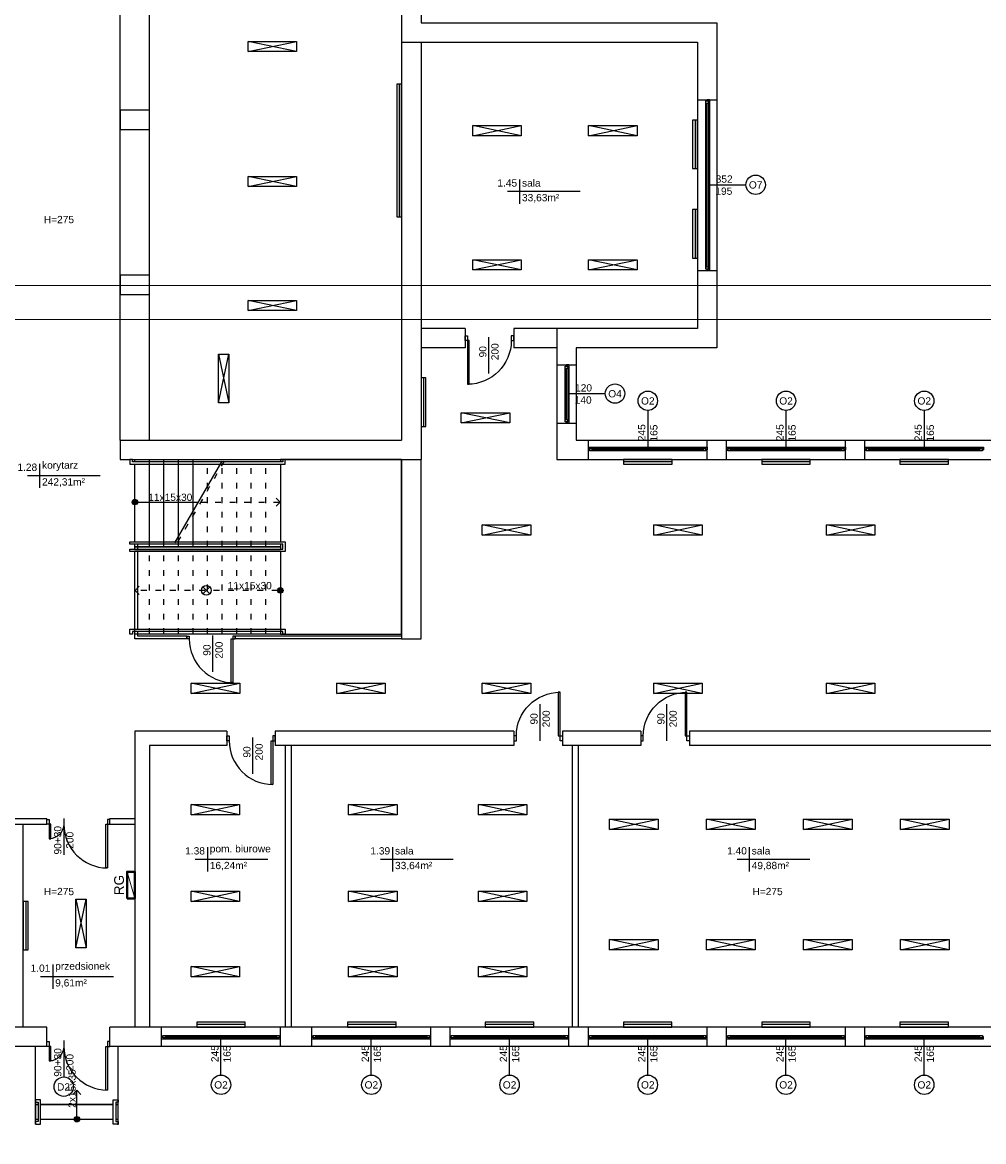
# Model space of a CAD drawing. Header units: millimetres. Extents: x -2994 to 13921, y -9859 to 2415.
# Tile 20 of 47: x 1634 to 3616, y -2039 to 268. Entities that reach past the tile are written whole.
import ezdxf
from ezdxf.enums import TextEntityAlignment as Align

# ---------------------------------------------------------------- set-up
doc = ezdxf.new("R2010")
doc.units = ezdxf.units.MM
doc.linetypes.add('ACAD_ISO03W100', pattern=[30, 12, -18])
doc.layers.add('A_sc_istn', color=253, linetype='Continuous', true_color=0x828282)
doc.layers.add('IE_OPISY_ogólne', color=7, linetype='Continuous', lineweight=30)
doc.layers.add('IE_SIŁA_Tablice', color=202, linetype='Continuous', lineweight=40)
doc.styles.add('GENERATED_STYLE_1', font='arial.ttf')
doc.styles.get("Standard").update_dxf_attribs({"font": 'arial.ttf'})
doc.linetypes.add('TRACKS', pattern='A,0.15,[130,ltypeshp.shx,S=0.25,R=0,X=0,Y=0],0.15', length=0.3)
doc.linetypes.add('ZIGZAG', pattern='A,0.0001,-0.2,[131,ltypeshp.shx,S=0.2,R=0,X=-0.2,Y=0],-0.4,[131,ltypeshp.shx,S=0.2,R=180,X=0.2,Y=0],-0.2', length=0.8001)

# ---------------------------------------------------------------- blocks, each defined once
blk = doc.blocks.new('*U29')
blk.add_lwpolyline([(90, 105), (390, 105), (390, -75), (90, -75)], close=True)
blk.add_wipeout([(80, 285), (85, 285), (85, 280), (395, 280), (395, 285), (400, 285), (400, 275), (80, 275)])
for points in [[(-160, 285), (-160, -75), (90, -75), (90, 285)], [(80, 285), (85, 285), (85, 280), (395, 280), (395, 285), (400, 285), (400, 275), (80, 275)], [(90, 285), (390, 285), (390, 105), (90, 105)]]:
    blk.add_lwpolyline(points, close=True)
for points in [[(400, 115), (400, 110), (85, 110), (85, 100), (400, 100), (400, 95), (80, 95), (80, 115)], [(80, -75), (85, -75), (85, -70), (395, -70), (395, -75), (400, -75), (400, -65), (80, -65)]]:
    blk.add_wipeout(points)
for points in [[(400, 110), (85, 110), (85, 100), (400, 100), (400, 95), (80, 95), (80, 115), (400, 115)], [(80, -75), (85, -75), (85, -70), (395, -70), (395, -75), (400, -75), (400, -65), (80, -65)]]:
    blk.add_lwpolyline(points, close=True)
blk = doc.blocks.new('*U41')
h = blk.add_hatch(color=256)
h.dxf.hatch_style = 1
h.paths.add_polyline_path([(5.6, 0, 1), (-5.6, 0, 1)])
at = {"linetype": 'ACAD_ISO03W100', "lineweight": 15}
for q in [(-289, 10.6), (-289, -10.6)]:
    blk.add_line((-299.6, 0), q, dxfattribs=at)
at = {"linetype": 'ACAD_ISO03W100'}
blk.add_line((-135.6, 0), (-299.6, 0), dxfattribs=at)
blk.add_line((-5.6, 0), (-130.6, 0))
blk.add_lwpolyline([(-184.2, -84.2), (-87, 84.2)], dxfattribs=at)
blk.add_lwpolyline([(-179.2, -84.2), (-82, 84.2)])
at = {"ltscale": 100}
blk.add_circle((0, 0), 5.61, dxfattribs=at)
blk.add_attdef('OPIS_SCHODÓW', text='', height=15, rotation=180).set_placement((-73.1, -10), align=Align.MIDDLE_CENTER)
blk = doc.blocks.new('*U42')
h = blk.add_hatch(color=256)
h.dxf.hatch_style = 1
h.paths.add_polyline_path([(5.6, 0, 1), (-5.6, 0, 1)])
at = {"linetype": 'ACAD_ISO03W100', "lineweight": 15}
for q in [(-289, 10.6), (-289, -10.6)]:
    blk.add_line((-299.6, 0), q, dxfattribs=at)
at = {"linetype": 'ACAD_ISO03W100'}
blk.add_line((-5.6, 0), (-299.6, 0), dxfattribs=at)
at = {"ltscale": 100}
blk.add_circle((0, 0), 5.61, dxfattribs=at)
blk.add_attdef('OPIS_SCHODÓW', text='', height=15).set_placement((-63.1, 10), align=Align.MIDDLE_CENTER)
blk = doc.blocks.new('*U31')
for p, q in [((-95, 20), (-100, 20)), ((-100, 15), (-97.5, 15)), ((-97.5, 15), (-97.5, 17.5)), ((-97.5, 17.5), (-95, 17.5)), ((-92.5, 17.5), (-97.5, 17.5)), ((-97.5, 17.5), (-97.5, 12.5)), ((-97.5, 12.5), (-92.5, 12.5)), ((-95, 17.5), (-95, 20)), ((140, 20), (-95, 20)), ((-92.5, 12.5), (-92.5, 17.5)), ((137.5, 17.5), (-92.5, 17.5)), ((-92.5, 15), (137.5, 15)), ((-92.5, 12.5), (137.5, 12.5)), ((-92.5, 12.5), (137.5, 12.5)), ((142.5, 17.5), (137.5, 17.5)), ((137.5, 17.5), (137.5, 12.5)), ((137.5, 12.5), (142.5, 12.5)), ((145, 20), (140, 20)), ((140, 20), (140, 17.5)), ((140, 17.5), (142.5, 17.5)), ((142.5, 17.5), (142.5, 15)), ((142.5, 12.5), (142.5, 17.5)), ((142.5, 15), (145, 15))]:
    blk.add_line(p, q)
for points in [[(-100, 20), (-100, 15), (-97.5, 15)], [(145, 20), (145, 15), (142.5, 15)]]:
    blk.add_lwpolyline(points)
blk = doc.blocks.new('*U16')
blk.add_lwpolyline([(75, 0), (0, 0)])
for tag, p in [('S', (30, 5)), ('H', (30, -20))]:
    blk.add_attdef(tag, text='', height=15).set_placement(p, align=Align.CENTER)
blk = doc.blocks.new('*U15')
blk.add_lwpolyline([(75, 0), (0, 0)])
for tag, p in [('H', (30, 20)), ('S', (30, -5))]:
    blk.add_attdef(tag, text='', height=15, rotation=180).set_placement(p, align=Align.CENTER)
blk = doc.blocks.new('*U33')
for p, q in [((-148.5, 20), (-153.5, 20)), ((-153.5, 15), (-151, 15)), ((-151, 15), (-151, 17.5)), ((-151, 17.5), (-148.5, 17.5)), ((-146, 17.5), (-151, 17.5)), ((-151, 17.5), (-151, 12.5)), ((-151, 12.5), (-146, 12.5)), ((-148.5, 17.5), (-148.5, 20)), ((193.5, 20), (-148.5, 20)), ((-146, 12.5), (-146, 17.5)), ((191, 17.5), (-146, 17.5)), ((-146, 15), (191, 15)), ((-146, 12.5), (191, 12.5)), ((-146, 12.5), (191, 12.5)), ((196, 17.5), (191, 17.5)), ((191, 17.5), (191, 12.5)), ((191, 12.5), (196, 12.5)), ((198.5, 20), (193.5, 20)), ((193.5, 20), (193.5, 17.5)), ((193.5, 17.5), (196, 17.5)), ((196, 17.5), (196, 15)), ((196, 12.5), (196, 17.5)), ((196, 15), (198.5, 15))]:
    blk.add_line(p, q)
for points in [[(-153.5, 20), (-153.5, 15), (-151, 15)], [(198.5, 20), (198.5, 15), (196, 15)]]:
    blk.add_lwpolyline(points)
blk = doc.blocks.new('*U39')
blk.add_arc((0, 0), 900, 0, 90)
blk.add_wipeout([(0, 900), (35, 900), (35, 0), (0, 0)])
blk.add_wipeout([(0, 900), (35, 900), (35, 0), (0, 0)])
blk.add_wipeout([(0, 900), (35, 900), (35, 0), (0, 0)])
for points in [[(35, 900), (35, 0), (0, 0), (0, 900)], [(-50, -100), (0, -100), (0, 0), (-50, 0)]]:
    blk.add_lwpolyline(points, close=True)
blk = doc.blocks.new('*U35')
blk.add_arc((0, 0), 300, 0, 90)
blk.add_wipeout([(0, 300), (35, 300), (35, 0), (0, 0)])
blk.add_wipeout([(0, 300), (35, 300), (35, 0), (0, 0)])
blk.add_wipeout([(0, 300), (35, 300), (35, 0), (0, 0)])
for points in [[(35, 300), (35, 0), (0, 0), (0, 300)], [(-50, -100), (0, -100), (0, 0), (-50, 0)]]:
    blk.add_lwpolyline(points, close=True)
blk = doc.blocks.new('*U26')
for points in [[(35, 900), (35, 0), (0, 0), (0, 900)], [(-50, -100), (0, -100), (0, 0), (-50, 0)], [(950, 0), (950, -100), (900, -100), (900, 0)]]:
    blk.add_lwpolyline(points, close=True)
blk.add_arc((0, 0), 900, 0, 90)
blk = doc.blocks.new('*U27')
for p, q in [((-32.5, 20), (-37.5, 20)), ((-37.5, 15), (-35, 15)), ((-35, 15), (-35, 17.5)), ((-35, 17.5), (-32.5, 17.5)), ((-30, 17.5), (-35, 17.5)), ((-35, 17.5), (-35, 12.5)), ((-35, 12.5), (-30, 12.5)), ((-32.5, 17.5), (-32.5, 20)), ((77.5, 20), (-32.5, 20)), ((-30, 12.5), (-30, 17.5)), ((75, 17.5), (-30, 17.5)), ((-30, 15), (75, 15)), ((-30, 12.5), (75, 12.5)), ((-30, 12.5), (75, 12.5)), ((80, 17.5), (75, 17.5)), ((75, 17.5), (75, 12.5)), ((75, 12.5), (80, 12.5)), ((82.5, 20), (77.5, 20)), ((77.5, 20), (77.5, 17.5)), ((77.5, 17.5), (80, 17.5)), ((80, 17.5), (80, 15)), ((80, 12.5), (80, 17.5)), ((80, 15), (82.5, 15))]:
    blk.add_line(p, q)
for points in [[(-37.5, 20), (-37.5, 15), (-35, 15)], [(82.5, 20), (82.5, 15), (80, 15)]]:
    blk.add_lwpolyline(points)
blk = doc.blocks.new('*U49')
for points in [[(35, 900), (35, 0), (0, 0), (0, 900)], [(-50, -60), (0, -60), (0, 0), (-50, 0)], [(950, 0), (950, -60), (900, -60), (900, 0)]]:
    blk.add_lwpolyline(points, close=True)
blk.add_arc((0, 0), 900, 0, 90)
blk = doc.blocks.new('*U54')
for points in [[(90, 135), (90, -35), (90, -35), (90, 135)], [(90, 135), (120, 135), (120, -35), (90, -35)]]:
    blk.add_lwpolyline(points, close=True)
for points in [[(80, 135), (85, 135), (85, 130), (125, 130), (125, 135), (130, 135), (130, 125), (80, 125)], [(80, -35), (85, -35), (85, -30), (125, -30), (125, -35), (130, -35), (130, -25), (80, -25)]]:
    blk.add_wipeout(points)
for points in [[(80, 135), (85, 135), (85, 130), (125, 130), (125, 135), (130, 135), (130, 125), (80, 125)], [(80, -35), (85, -35), (85, -30), (125, -30), (125, -35), (130, -35), (130, -25), (80, -25)]]:
    blk.add_lwpolyline(points, close=True)
blk = doc.blocks.new('*U53')
h = blk.add_hatch(color=256)
h.dxf.hatch_style = 1
h.paths.add_polyline_path([(5.6, 0, 1), (-5.6, 0, 1)])
at = {"linetype": 'ACAD_ISO03W100', "lineweight": 15}
for q in [(-49, 10.6), (-49, -10.6)]:
    blk.add_line((-59.6, 0), q, dxfattribs=at)
blk.add_line((-5.6, 0), (-59.6, 0))
at = {"ltscale": 100}
blk.add_circle((0, 0), 5.61, dxfattribs=at)
blk.add_attdef('OPIS_SCHODÓW', text='', height=15, rotation=180).set_placement((-63.1, -10), align=Align.MIDDLE_CENTER)

msp = doc.modelspace()

# ---------------------------------------------------------------- linework, layer by layer
at = {"layer": 'A_sc_istn'}
for points in [[(1436.04, 2186.9), (2576.04, 2186.9), (2576.04, 306.9), (2456.04, 306.9), (2456.04, 266.9), (3066.04, 266.9), (3066.04, -403.1), (2776.04, -403.1), (2776.04, -593.1), (4516.04, -593.1), (4516.04, -1318.6)], [(1436.04, 2146.9), (2536.04, 2146.9), (2536.04, 346.9), (2416.04, 346.9), (2416.04, 226.9), (3026.04, 226.9), (3026.04, -363.1), (2736.04, -363.1), (2736.04, -633.1), (4476.04, -633.1), (4476.04, -1318.6)], [(1836.04, -593.1), (1836.04, 306.9)], [(1896.04, -593.1), (1896.04, 306.9)], [(2099.446, 207.497), (2199.446, 228.71)], [(2199.446, 207.497), (2099.446, 228.71)], [(2416.04, 226.9), (2416.04, -593.1)], [(2456.04, 226.9), (2456.04, -633.1)], [(3026.04, 108.4), (3066.04, 108.4)], [(2562.64, 33.88), (2662.64, 55.093)], [(2662.64, 33.88), (2562.64, 55.093)], [(2801.436, 33.88), (2901.436, 55.093)], [(2901.436, 33.88), (2801.436, 55.093)], [(2099.446, -70.799), (2199.446, -49.586)], [(2199.446, -70.799), (2099.446, -49.586)], [(2659.22, -55.935), (2659.22, -105.935)], [(2784.22, -80.935), (2634.22, -80.935)], [(2562.64, -242.563), (2662.64, -221.349)], [(2662.64, -242.563), (2562.64, -221.349)], [(2801.436, -242.563), (2901.436, -221.349)], [(2901.436, -242.563), (2801.436, -221.349)], [(3026.047, -243.6), (3066.047, -243.6)], [(2099.446, -326.418), (2199.446, -305.205)], [(2199.446, -326.418), (2099.446, -305.205)], [(2547.137, -363.1), (2456.04, -363.1)], [(2547.137, -363.1), (2547.137, -403.1)], [(2736.04, -363.1), (2647.137, -363.1)], [(2647.137, -363.1), (2647.137, -403.1)], [(2547.137, -403.1), (2456.04, -403.1)], [(2736.04, -403.1), (2647.137, -403.1)], [(2038.515, -416.227), (2059.728, -516.227)], [(2038.515, -516.227), (2059.728, -416.227)], [(2736.04, -438.1), (2776.04, -438.1)], [(2538.867, -557.973), (2638.867, -536.76)], [(2638.867, -557.973), (2538.867, -536.76)], [(2736.04, -558.1), (2776.04, -558.1)], [(1836.04, -593.1), (2416.04, -593.1)], [(1836.04, -593.1), (1836.04, -633.1)], [(2801.04, -633.1), (2801.04, -593.1)], [(3046.04, -633.1), (3046.04, -593.1)], [(3086.04, -633.1), (3086.04, -593.1)], [(3331.04, -633.1), (3331.04, -593.1)], [(3371.04, -633.1), (3371.04, -593.1)], [(1669.667, -641.872), (1669.667, -691.872)], [(1836.04, -633.1), (2456.04, -633.1)], [(2416.04, -633.1), (2416.04, -1003.1), (2456.04, -1003.1), (2456.04, -633.1)], [(1794.667, -666.872), (1644.667, -666.872)], [(2582.253, -789.108), (2682.253, -767.895)], [(2682.253, -789.108), (2582.253, -767.895)], [(2935.976, -789.108), (3035.976, -767.895)], [(3035.976, -789.108), (2935.976, -767.895)], [(3291.95, -789.108), (3391.95, -767.895)], [(3391.95, -789.108), (3291.95, -767.895)], [(1973.197, -1003.1), (1866.04, -1003.1), (1866.04, -807.1)], [(1973.197, -997.1), (1872.04, -997.1), (1872.04, -807.1)], [(2416.04, -997.1), (2073.197, -997.1)], [(2416.04, -1003.1), (2073.197, -1003.1)], [(1982.253, -1115.551), (2082.253, -1094.337)], [(2082.253, -1115.551), (1982.253, -1094.337)], [(2282.253, -1115.551), (2382.253, -1094.337)], [(2382.253, -1115.551), (2282.253, -1094.337)], [(2582.253, -1115.551), (2682.253, -1094.337)], [(2682.253, -1115.551), (2582.253, -1094.337)], [(2935.976, -1115.551), (3035.976, -1094.337)], [(3035.976, -1115.551), (2935.976, -1094.337)], [(3291.95, -1115.551), (3391.95, -1094.337)], [(3391.95, -1115.551), (3291.95, -1094.337)], [(2055.63, -1193.1), (1866.04, -1193.1)], [(1866.04, -1193.1), (1866.04, -1803.1)], [(2055.63, -1193.1), (2055.63, -1223.1)], [(2647.63, -1193.1), (2155.63, -1193.1)], [(2155.63, -1193.1), (2155.63, -1223.1)], [(2647.63, -1193.1), (2647.63, -1223.1)], [(2909.337, -1193.1), (2747.63, -1193.1)], [(2747.63, -1193.1), (2747.63, -1223.1)], [(2909.337, -1193.1), (2909.337, -1223.1)], [(3663.693, -1193.1), (3009.337, -1193.1)], [(3009.337, -1193.1), (3009.337, -1223.1)], [(2055.63, -1223.1), (1896.04, -1223.1)], [(1896.04, -1223.1), (1896.04, -1803.1)], [(2647.63, -1223.1), (2155.63, -1223.1)], [(2176.04, -1223.1), (2176.04, -1803.1)], [(2188.04, -1223.1), (2188.04, -1803.1)], [(2909.337, -1223.1), (2747.63, -1223.1)], [(2768.04, -1223.1), (2768.04, -1803.1)], [(2780.04, -1223.1), (2780.04, -1803.1)], [(3663.693, -1223.1), (3009.337, -1223.1)], [(1981.935, -1365.766), (2081.935, -1344.553)], [(2081.935, -1365.766), (1981.935, -1344.553)], [(2306.84, -1365.766), (2406.84, -1344.553)], [(2406.84, -1365.766), (2306.84, -1344.553)], [(2574.27, -1365.766), (2674.27, -1344.553)], [(2674.27, -1365.766), (2574.27, -1344.553)], [(1548.04, -1373.1), (1684.54, -1373.1)], [(1814.54, -1373.1), (1866.04, -1373.1)], [(2844.838, -1395.947), (2944.838, -1374.734)], [(2944.838, -1395.947), (2844.838, -1374.734)], [(3044.838, -1395.947), (3144.838, -1374.734)], [(3144.838, -1395.947), (3044.838, -1374.734)], [(3244.838, -1395.947), (3344.838, -1374.734)], [(3344.838, -1395.947), (3244.838, -1374.734)], [(3444.838, -1395.947), (3544.838, -1374.734)], [(3544.838, -1395.947), (3444.838, -1374.734)], [(1548.04, -1385.1), (1684.54, -1385.1)], [(1636.04, -1803.1), (1636.04, -1385.1)], [(1814.54, -1385.1), (1866.04, -1385.1)], [(2015.53, -1432.636), (2015.53, -1482.636)], [(2397.405, -1432.636), (2397.405, -1482.636)], [(3132.88, -1432.636), (3132.88, -1482.636)], [(4516.04, -1458.6), (4516.04, -1843.1), (1814.54, -1843.1)], [(4476.04, -1458.6), (4476.04, -1803.1), (1814.54, -1803.1)], [(2140.53, -1457.636), (1990.53, -1457.636)], [(2522.405, -1457.636), (2372.405, -1457.636)], [(3257.88, -1457.636), (3107.88, -1457.636)], [(1744.28, -1539.815), (1765.493, -1639.815)], [(1744.28, -1639.815), (1765.493, -1539.815)], [(1981.935, -1544.062), (2081.935, -1522.848)], [(2081.935, -1544.062), (1981.935, -1522.848)], [(2306.84, -1544.062), (2406.84, -1522.848)], [(2406.84, -1544.062), (2306.84, -1522.848)], [(2574.27, -1544.062), (2674.27, -1522.848)], [(2674.27, -1544.062), (2574.27, -1522.848)], [(2844.838, -1644.053), (2944.838, -1622.84)], [(2944.838, -1644.053), (2844.838, -1622.84)], [(3044.838, -1644.053), (3144.838, -1622.84)], [(3144.838, -1644.053), (3044.838, -1622.84)], [(3244.838, -1644.053), (3344.838, -1622.84)], [(3344.838, -1644.053), (3244.838, -1622.84)], [(3444.838, -1644.053), (3544.838, -1622.84)], [(3544.838, -1644.053), (3444.838, -1622.84)], [(1696.794, -1674.523), (1696.794, -1724.523)], [(1981.935, -1699.681), (2081.935, -1678.468)], [(2081.935, -1699.681), (1981.935, -1678.468)], [(2306.84, -1699.681), (2406.84, -1678.468)], [(2406.84, -1699.681), (2306.84, -1678.468)], [(2574.27, -1699.681), (2674.27, -1678.468)], [(2674.27, -1699.681), (2574.27, -1678.468)], [(1821.794, -1699.523), (1671.794, -1699.523)], [(1684.54, -1803.1), (-64.46, -1803.1)], [(1684.54, -1843.1), (1684.54, -1803.1)], [(1814.54, -1843.1), (1814.54, -1803.1)], [(1921.04, -1843.1), (1921.04, -1803.1)], [(2166.04, -1843.1), (2166.04, -1803.1)], [(2231.04, -1843.1), (2231.04, -1803.1)], [(2476.04, -1843.1), (2476.04, -1803.1)], [(2516.04, -1843.1), (2516.04, -1803.1)], [(2761.04, -1843.1), (2761.04, -1803.1)], [(2801.04, -1843.1), (2801.04, -1803.1)], [(3046.04, -1843.1), (3046.04, -1803.1)], [(3086.04, -1843.1), (3086.04, -1803.1)], [(3331.04, -1843.1), (3331.04, -1803.1)], [(3371.04, -1843.1), (3371.04, -1803.1)], [(1684.54, -1843.1), (-64.46, -1843.1)]]:
    msp.add_lwpolyline(points, dxfattribs=at)
for points in [[(2099.446, 228.71), (2199.446, 228.71), (2199.446, 207.497), (2099.446, 207.497)], [(2406.04, 140.393), (2406.04, -133.081), (2416.04, -133.081), (2416.04, 140.393)], [(1836.04, 46.9), (1896.04, 46.9), (1896.04, 86.9), (1836.04, 86.9)], [(2562.64, 55.093), (2662.64, 55.093), (2662.64, 33.88), (2562.64, 33.88)], [(2801.436, 55.093), (2901.436, 55.093), (2901.436, 33.88), (2801.436, 33.88)], [(3016.04, 66.537), (3016.04, -33.463), (3026.04, -33.463), (3026.04, 66.537)], [(2099.446, -49.586), (2199.446, -49.586), (2199.446, -70.799), (2099.446, -70.799)], [(3016.04, -118.212), (3016.04, -218.212), (3026.04, -218.212), (3026.04, -118.212)], [(2562.64, -221.349), (2662.64, -221.349), (2662.64, -242.563), (2562.64, -242.563)], [(2801.436, -221.349), (2901.436, -221.349), (2901.436, -242.563), (2801.436, -242.563)], [(1836.04, -293.1), (1896.04, -293.1), (1896.04, -253.1), (1836.04, -253.1)], [(2099.446, -305.205), (2199.446, -305.205), (2199.446, -326.418), (2099.446, -326.418)], [(2059.728, -416.227), (2059.728, -516.227), (2038.515, -516.227), (2038.515, -416.227)], [(2456.04, -464.996), (2456.04, -564.996), (2466.04, -564.996), (2466.04, -464.996)], [(2538.867, -536.76), (2638.867, -536.76), (2638.867, -557.973), (2538.867, -557.973)], [(2973.541, -633.1), (2873.541, -633.1), (2873.541, -643.1), (2973.541, -643.1)], [(3258.541, -633.1), (3158.541, -633.1), (3158.541, -643.1), (3258.541, -643.1)], [(3543.541, -633.1), (3443.541, -633.1), (3443.541, -643.1), (3543.541, -643.1)], [(2582.253, -767.895), (2682.253, -767.895), (2682.253, -789.108), (2582.253, -789.108)], [(2935.976, -767.895), (3035.976, -767.895), (3035.976, -789.108), (2935.976, -789.108)], [(3291.95, -767.895), (3391.95, -767.895), (3391.95, -789.108), (3291.95, -789.108)], [(1982.253, -1094.337), (2082.253, -1094.337), (2082.253, -1115.551), (1982.253, -1115.551)], [(2282.253, -1094.337), (2382.253, -1094.337), (2382.253, -1115.551), (2282.253, -1115.551)], [(2582.253, -1094.337), (2682.253, -1094.337), (2682.253, -1115.551), (2582.253, -1115.551)], [(2935.976, -1094.337), (3035.976, -1094.337), (3035.976, -1115.551), (2935.976, -1115.551)], [(3291.95, -1094.337), (3391.95, -1094.337), (3391.95, -1115.551), (3291.95, -1115.551)], [(1981.935, -1344.553), (2081.935, -1344.553), (2081.935, -1365.766), (1981.935, -1365.766)], [(2306.84, -1344.553), (2406.84, -1344.553), (2406.84, -1365.766), (2306.84, -1365.766)], [(2574.27, -1344.553), (2674.27, -1344.553), (2674.27, -1365.766), (2574.27, -1365.766)], [(2844.838, -1374.734), (2944.838, -1374.734), (2944.838, -1395.947), (2844.838, -1395.947)], [(3044.838, -1374.734), (3144.838, -1374.734), (3144.838, -1395.947), (3044.838, -1395.947)], [(3244.838, -1374.734), (3344.838, -1374.734), (3344.838, -1395.947), (3244.838, -1395.947)], [(3444.838, -1374.734), (3544.838, -1374.734), (3544.838, -1395.947), (3444.838, -1395.947)], [(1636.04, -1544.1), (1636.04, -1644.1), (1646.04, -1644.1), (1646.04, -1544.1)], [(1765.493, -1539.815), (1765.493, -1639.815), (1744.28, -1639.815), (1744.28, -1539.815)], [(1981.935, -1522.848), (2081.935, -1522.848), (2081.935, -1544.062), (1981.935, -1544.062)], [(2306.84, -1522.848), (2406.84, -1522.848), (2406.84, -1544.062), (2306.84, -1544.062)], [(2574.27, -1522.848), (2674.27, -1522.848), (2674.27, -1544.062), (2574.27, -1544.062)], [(2844.838, -1622.84), (2944.838, -1622.84), (2944.838, -1644.053), (2844.838, -1644.053)], [(3044.838, -1622.84), (3144.838, -1622.84), (3144.838, -1644.053), (3044.838, -1644.053)], [(3244.838, -1622.84), (3344.838, -1622.84), (3344.838, -1644.053), (3244.838, -1644.053)], [(3444.838, -1622.84), (3544.838, -1622.84), (3544.838, -1644.053), (3444.838, -1644.053)], [(1981.935, -1678.468), (2081.935, -1678.468), (2081.935, -1699.681), (1981.935, -1699.681)], [(2306.84, -1678.468), (2406.84, -1678.468), (2406.84, -1699.681), (2306.84, -1699.681)], [(2574.27, -1678.468), (2674.27, -1678.468), (2674.27, -1699.681), (2574.27, -1699.681)], [(2093.54, -1793.1), (1993.54, -1793.1), (1993.54, -1803.1), (2093.54, -1803.1)], [(2404.773, -1793.1), (2304.773, -1793.1), (2304.773, -1803.1), (2404.773, -1803.1)], [(2688.54, -1793.1), (2588.54, -1793.1), (2588.54, -1803.1), (2688.54, -1803.1)], [(2973.54, -1793.1), (2873.54, -1793.1), (2873.54, -1803.1), (2973.54, -1803.1)], [(3258.54, -1793.1), (3158.54, -1793.1), (3158.54, -1803.1), (3258.54, -1803.1)], [(3543.54, -1793.1), (3443.54, -1793.1), (3443.54, -1803.1), (3543.54, -1803.1)]]:
    msp.add_lwpolyline(points, close=True, dxfattribs=at)
at = {"layer": 'A_sc_istn', "linetype": 'ZIGZAG', "ltscale": 20}
msp.add_lwpolyline([(2411.04, 140.393), (2411.04, -133.081)], dxfattribs=at)
at = {"layer": 'A_sc_istn', "linetype": 'TRACKS', "ltscale": 20}
for points in [[(3021.04, 66.537), (3021.04, -33.463)], [(3021.04, -118.212), (3021.04, -218.212)], [(2461.04, -464.996), (2461.04, -564.996)], [(2973.541, -638.1), (2873.541, -638.1)], [(3258.541, -638.1), (3158.541, -638.1)], [(3543.541, -638.1), (3443.541, -638.1)], [(1641.04, -1544.1), (1641.04, -1644.1)], [(2093.54, -1798.1), (1993.54, -1798.1)], [(2404.773, -1798.1), (2304.773, -1798.1)], [(2688.54, -1798.1), (2588.54, -1798.1)], [(2973.54, -1798.1), (2873.54, -1798.1)], [(3258.54, -1798.1), (3158.54, -1798.1)], [(3543.54, -1798.1), (3443.54, -1798.1)]]:
    msp.add_lwpolyline(points, dxfattribs=at)
at = {"layer": 'A_sc_istn'}
for centre in [(3146.032, -66.933), (2856.032, -497.433), (2923.671, -512.216), (3208.671, -512.216), (3493.671, -512.216), (2043.671, -1922.076), (2353.671, -1922.076), (2638.671, -1922.076), (2923.671, -1922.076), (3208.671, -1922.076), (3493.671, -1922.076)]:
    msp.add_circle(centre, 20, dxfattribs=at)
at = {"layer": 'IE_SIŁA_Tablice', "lineweight": 15}
msp.add_line((1866.04, -1537.976), (1850.04, -1482.976), dxfattribs=at)
at = {"layer": 'IE_SIŁA_Tablice'}
msp.add_lwpolyline([(1850.04, -1537.976), (1850.04, -1482.976), (1866.04, -1482.976), (1866.04, -1537.976)], close=True, dxfattribs=at)

# ---------------------------------------------------------------- block references
at = {"layer": 'A_sc_istn', "xscale": -1}
for name, p, rotation in [('*U33', (3031.044, -90.1), 270), ('*U27', (2741.044, -520.6), 270), ('*U31', (2946.04, -628.097), 359.9999999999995), ('*U31', (3231.04, -628.097), 359.9999999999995), ('*U31', (3516.04, -628.097), 359.9999999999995), ('*U31', (2021.04, -1808.103), 180), ('*U31', (2331.04, -1808.103), 180), ('*U31', (2616.04, -1808.103), 180), ('*U31', (2901.04, -1808.103), 180), ('*U31', (3186.04, -1808.103), 180), ('*U31', (3471.04, -1808.103), 180), ('*U54', (1796.492, -1873.1), 90)]:
    msp.add_blockref(name, p, dxfattribs=dict(at, rotation=rotation))
at = {"layer": 'A_sc_istn', "linetype": 'ACAD_ISO03W100'}
ref = msp.add_blockref('*U15', (3051.043, -67.6), dxfattribs=dict(at, xscale=-1, rotation=180))
ref.add_attrib('S', '352', dxfattribs={"layer": '0', "height": 15}).set_placement((3081.112, -62.6), align=Align.CENTER)
ref.add_attrib('H', '195', dxfattribs={"layer": '0', "height": 15}).set_placement((3080.42, -87.6), align=Align.CENTER)
at = {"layer": 'A_sc_istn', "yscale": 0.1, "zscale": 0.1, "rotation": 180}
for p, xscale in [((2552.137, -388.1), -0.1), ((2150.63, -1213.1), 0.1)]:
    msp.add_blockref('*U26', p, dxfattribs=dict(at, xscale=xscale))
at = {"layer": 'A_sc_istn', "linetype": 'ACAD_ISO03W100', "rotation": 270}
for p in [(2595.937, -381.133), (2701.5, -1137.882), (2963.208, -1137.882), (2109.5, -1206.133)]:
    msp.add_blockref('*U15', p, dxfattribs=at).add_auto_attribs({'S': '90', 'H': '200'})
at = {"layer": 'A_sc_istn', "linetype": 'ACAD_ISO03W100'}
ref = msp.add_blockref('*U15', (2761.043, -498.1), dxfattribs=dict(at, xscale=-1, rotation=180))
ref.add_attrib('S', '120', dxfattribs={"layer": '0', "height": 15}).set_placement((2791.112, -493.1), align=Align.CENTER)
ref.add_attrib('H', '140', dxfattribs={"layer": '0', "height": 15}).set_placement((2790.42, -518.1), align=Align.CENTER)
ref = msp.add_blockref('*U15', (2923.54, -608.097), dxfattribs=dict(at, xscale=-1, rotation=269.9999999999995))
ref.add_attrib('S', '245', dxfattribs={"layer": '0', "height": 15, "rotation": 90}).set_placement((2918.54, -578.028), align=Align.CENTER)
ref.add_attrib('H', '165', dxfattribs={"layer": '0', "height": 15, "rotation": 90}).set_placement((2943.54, -578.721), align=Align.CENTER)
ref = msp.add_blockref('*U15', (3208.54, -608.097), dxfattribs=dict(at, xscale=-1, rotation=269.9999999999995))
ref.add_attrib('S', '245', dxfattribs={"layer": '0', "height": 15, "rotation": 90}).set_placement((3203.54, -578.028), align=Align.CENTER)
ref.add_attrib('H', '165', dxfattribs={"layer": '0', "height": 15, "rotation": 90}).set_placement((3228.54, -578.721), align=Align.CENTER)
ref = msp.add_blockref('*U15', (3493.54, -608.097), dxfattribs=dict(at, xscale=-1, rotation=269.9999999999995))
ref.add_attrib('S', '245', dxfattribs={"layer": '0', "height": 15, "rotation": 90}).set_placement((3488.54, -578.028), align=Align.CENTER)
ref.add_attrib('H', '165', dxfattribs={"layer": '0', "height": 15, "rotation": 90}).set_placement((3513.54, -578.721), align=Align.CENTER)
at = {"layer": 'A_sc_istn', "xscale": -0.1, "yscale": 0.1, "zscale": 0.1}
for p in [(2742.63, -1203.1), (3004.337, -1203.1)]:
    msp.add_blockref('*U26', p, dxfattribs=at)
at = {"layer": 'A_sc_istn', "linetype": 'ACAD_ISO03W100'}
ref = msp.add_blockref('*U16', (2043.541, -1828.102), dxfattribs=dict(at, xscale=-1, rotation=90))
ref.add_attrib('S', '245', dxfattribs={"layer": '0', "height": 15, "rotation": 90}).set_placement((2038.541, -1858.033), align=Align.CENTER)
ref.add_attrib('H', '165', dxfattribs={"layer": '0', "height": 15, "rotation": 90}).set_placement((2063.541, -1858.725), align=Align.CENTER)
ref = msp.add_blockref('*U16', (2353.541, -1828.102), dxfattribs=dict(at, xscale=-1, rotation=90))
ref.add_attrib('S', '245', dxfattribs={"layer": '0', "height": 15, "rotation": 90}).set_placement((2348.541, -1858.033), align=Align.CENTER)
ref.add_attrib('H', '165', dxfattribs={"layer": '0', "height": 15, "rotation": 90}).set_placement((2373.541, -1858.725), align=Align.CENTER)
ref = msp.add_blockref('*U16', (2638.541, -1828.102), dxfattribs=dict(at, xscale=-1, rotation=90))
ref.add_attrib('S', '245', dxfattribs={"layer": '0', "height": 15, "rotation": 90}).set_placement((2633.541, -1858.033), align=Align.CENTER)
ref.add_attrib('H', '165', dxfattribs={"layer": '0', "height": 15, "rotation": 90}).set_placement((2658.541, -1858.725), align=Align.CENTER)
ref = msp.add_blockref('*U16', (2923.541, -1828.102), dxfattribs=dict(at, xscale=-1, rotation=90))
ref.add_attrib('S', '245', dxfattribs={"layer": '0', "height": 15, "rotation": 90}).set_placement((2918.541, -1858.033), align=Align.CENTER)
ref.add_attrib('H', '165', dxfattribs={"layer": '0', "height": 15, "rotation": 90}).set_placement((2943.541, -1858.725), align=Align.CENTER)
ref = msp.add_blockref('*U16', (3208.541, -1828.102), dxfattribs=dict(at, xscale=-1, rotation=90))
ref.add_attrib('S', '245', dxfattribs={"layer": '0', "height": 15, "rotation": 90}).set_placement((3203.541, -1858.033), align=Align.CENTER)
ref.add_attrib('H', '165', dxfattribs={"layer": '0', "height": 15, "rotation": 90}).set_placement((3228.541, -1858.725), align=Align.CENTER)
ref = msp.add_blockref('*U16', (3493.541, -1828.102), dxfattribs=dict(at, xscale=-1, rotation=90))
ref.add_attrib('S', '245', dxfattribs={"layer": '0', "height": 15, "rotation": 90}).set_placement((3488.541, -1858.033), align=Align.CENTER)
ref.add_attrib('H', '165', dxfattribs={"layer": '0', "height": 15, "rotation": 90}).set_placement((3513.541, -1858.725), align=Align.CENTER)

# ---------------------------------------------------------------- texts
at = {"layer": 'A_sc_istn'}
for s, width, insert, char_height, attachment_point in [('{\\H0.5x;1.45}', 232.59527, (2654.22, -70.935), 30, 9), ('{\\H0.5x;sala}', 232.59527, (2664.22, -70.935), 30, 7), ('{\\H0.5x;O7}', 232.59527, (3132.061, -74.93), 30, 7), ('{\\H0.5x;33,63m²}', 232.59527, (2664.22, -85.935), 30, 1), ('H=275', 129.70481, (1709.419, -138.698), 15, 5), ('{\\H0.5x;O4}', 232.59527, (2842.061, -505.43), 30, 7), ('{\\H0.5x;O2}', 232.59527, (2909.7, -520.212), 30, 7), ('{\\H0.5x;O2}', 232.59527, (3194.7, -520.212), 30, 7), ('{\\H0.5x;O2}', 232.59527, (3479.7, -520.212), 30, 7), ('{\\H0.5x;1.28}', 232.59527, (1664.667, -656.872), 30, 9), ('{\\H0.5x;korytarz}', 232.59527, (1674.667, -656.872), 30, 7), ('{\\H0.5x;242,31m²}', 232.59527, (1674.667, -671.872), 30, 1), ('{\\H0.5x;1.38}', 232.59527, (2010.53, -1447.636), 30, 9), ('{\\H0.5x;pom. biurowe}', 232.59527, (2020.53, -1447.636), 30, 7), ('{\\H0.5x;1.39}', 232.59527, (2392.405, -1447.636), 30, 9), ('{\\H0.5x;sala}', 232.59527, (2402.405, -1447.636), 30, 7), ('{\\H0.5x;1.40}', 232.59527, (3127.88, -1447.636), 30, 9), ('{\\H0.5x;sala}', 232.59527, (3137.88, -1447.636), 30, 7), ('{\\H0.5x;16,24m²}', 232.59527, (2020.53, -1462.636), 30, 1), ('{\\H0.5x;33,64m²}', 232.59527, (2402.405, -1462.636), 30, 1), ('{\\H0.5x;49,88m²}', 232.59527, (3137.88, -1462.636), 30, 1), ('H=275', 129.70481, (1709.419, -1523.862), 15, 5), ('H=275', 129.70481, (3170.518, -1523.862), 15, 5), ('{\\H0.5x;1.01}', 232.59527, (1691.794, -1689.523), 30, 9), ('{\\H0.5x;przedsionek}', 232.59527, (1701.794, -1689.523), 30, 7), ('{\\H0.5x;9,61m²}', 232.59527, (1701.794, -1704.523), 30, 1), ('{\\H0.5x;O2}', 232.59527, (2029.7, -1930.072), 30, 7), ('{\\H0.5x;O2}', 232.59527, (2339.7, -1930.072), 30, 7), ('{\\H0.5x;O2}', 232.59527, (2624.7, -1930.072), 30, 7), ('{\\H0.5x;O2}', 232.59527, (2909.7, -1930.072), 30, 7), ('{\\H0.5x;O2}', 232.59527, (3194.7, -1930.072), 30, 7), ('{\\H0.5x;O2}', 232.59527, (3479.7, -1930.072), 30, 7)]:
    msp.add_mtext_dynamic_manual_height_columns(s, width=width, gutter_width=12.5, heights=[0], dxfattribs=dict(at, insert=insert, char_height=char_height, attachment_point=attachment_point))
at = {"layer": 'IE_SIŁA_Tablice', "style": 'GENERATED_STYLE_1'}
msp.add_text('RG', height=20, rotation=90, dxfattribs=at).set_placement((1843.436, -1510.462), align=Align.CENTER)

# ---------------------------------------------------------------- next in the draw order: linework, layer by layer
at = {"layer": 'A_sc_istn'}
for points in [[(1661.492, -2003.1), (1661.492, -1843.1)], [(1831.492, -2004.951), (1831.492, -1843.1)]]:
    msp.add_lwpolyline(points, dxfattribs=at)

# ---------------------------------------------------------------- next in the draw order: block references
at = {"layer": 'A_sc_istn', "rotation": 180}
msp.add_blockref('*U29', (2256.04, -708.1), dxfattribs=at)
at = {"layer": 'A_sc_istn', "xscale": 0.1, "yscale": 0.1, "zscale": 0.1, "rotation": 180}
for p in [(1809.54, -1385.1), (1809.54, -1843.1)]:
    msp.add_blockref('*U39', p, dxfattribs=at)

# ---------------------------------------------------------------- next in the draw order: linework, layer by layer
at = {"layer": 'A_sc_istn'}
for points in [[(1896.04, -813.1), (1896.04, -633.1)], [(1926.04, -813.1), (1926.04, -633.1)], [(1956.04, -813.1), (1956.04, -633.1)], [(1986.04, -813.1), (1986.04, -633.1)], [(1866.04, -807.1), (2166.04, -807.1)], [(1866.04, -819.1), (2166.04, -819.1)], [(2006.362, -896.029), (2020.504, -910.171)], [(2020.504, -896.029), (2006.362, -910.171)], [(1973.197, -997.1), (1973.197, -1003.1)], [(2073.197, -997.1), (2073.197, -1003.1)], [(1814.54, -1385.1), (1814.54, -1373.1)]]:
    msp.add_lwpolyline(points, dxfattribs=at)
at = {"layer": 'A_sc_istn', "linetype": 'ACAD_ISO03W100'}
for points in [[(2016.04, -813.1), (2016.04, -633.1)], [(2046.04, -813.1), (2046.04, -633.1)], [(2076.04, -813.1), (2076.04, -633.1)], [(2106.04, -813.1), (2106.04, -633.1)], [(2136.04, -813.1), (2136.04, -633.1)], [(1896.04, -993.1), (1896.04, -813.1)], [(1926.04, -993.1), (1926.04, -813.1)], [(1956.04, -993.1), (1956.04, -813.1)], [(1986.04, -993.1), (1986.04, -813.1)], [(2016.04, -993.1), (2016.04, -813.1)], [(2046.04, -993.1), (2046.04, -813.1)], [(2076.04, -993.1), (2076.04, -813.1)], [(2106.04, -993.1), (2106.04, -813.1)], [(2136.04, -993.1), (2136.04, -813.1)]]:
    msp.add_lwpolyline(points, dxfattribs=at)
at = {"layer": 'A_sc_istn'}
for centre, radius in [((2013.433, -903.1), 10), ((1719.54, -1926.1), 20)]:
    msp.add_circle(centre, radius, dxfattribs=at)

# ---------------------------------------------------------------- next in the draw order: block references
for name, p, rotation, values in [('*U41', (1866.04, -721.1), 180, {'OPIS_SCHODÓW': '11x15x30'}), ('*U53', (1746.492, -1993.1), 270, {'OPIS_SCHODÓW': '2x15x35'})]:
    msp.add_blockref(name, p, dxfattribs=dict(at, rotation=rotation)).add_auto_attribs(values)
at = {"layer": 'A_sc_istn', "linetype": 'ACAD_ISO03W100'}
msp.add_blockref('*U42', (2166.04, -903.1), dxfattribs=at).add_auto_attribs({'OPIS_SCHODÓW': '11x15x30'})
at = {"layer": 'A_sc_istn', "yscale": 0.1, "zscale": 0.1, "rotation": 180}
for name, p, xscale in [('*U49', (2068.197, -1003.1), 0.1), ('*U35', (1689.54, -1385.1), -0.1), ('*U35', (1689.54, -1843.1), -0.1)]:
    msp.add_blockref(name, p, dxfattribs=dict(at, xscale=xscale))
at = {"layer": 'A_sc_istn', "linetype": 'ACAD_ISO03W100', "rotation": 270}
msp.add_blockref('*U15', (2027.068, -996.133), dxfattribs=at).add_auto_attribs({'S': '90', 'H': '200'})

# ---------------------------------------------------------------- next in the draw order: texts
at = {"layer": 'A_sc_istn', "insert": (1705.57, -1934.096), "char_height": 30, "attachment_point": 7}
msp.add_mtext_dynamic_manual_height_columns('{\\H0.5x;D2}', width=232.59527, gutter_width=12.5, heights=[0], dxfattribs=at)

# ---------------------------------------------------------------- next in the draw order: linework, layer by layer
at = {"layer": 'A_sc_istn'}
msp.add_lwpolyline([(1684.54, -1385.1), (1684.54, -1373.1)], dxfattribs=at)
at = {"layer": 'IE_OPISY_ogólne', "lineweight": 15}
for points in [[(-1020.273, -274.445), (-1020.273, -3244.445), (4919.727, -3244.445), (4919.727, -274.445)], [(-860.273, -344.445), (-860.273, -3174.445), (4849.727, -3174.445), (4849.727, -344.445)]]:
    msp.add_lwpolyline(points, close=True, dxfattribs=at)

# ---------------------------------------------------------------- next in the draw order: block references
at = {"layer": 'A_sc_istn', "rotation": 90}
for p in [(1719.54, -1448.1), (1719.54, -1906.1)]:
    msp.add_blockref('*U16', p, dxfattribs=at).add_auto_attribs({'S': '90+30', 'H': '200'})

doc.saveas('drawing.dxf')
